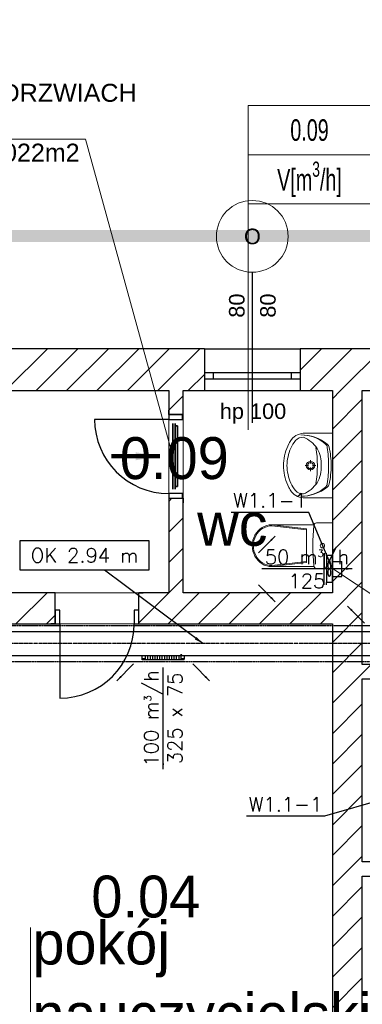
# Model space of a CAD drawing. Header units: millimetres. Extents: x -40063 to 512011, y 350190 to 687060.
# Tile 196 of 256: x 170177 to 173042, y 607027 to 615259. Entities that reach past the tile are written whole.
import ezdxf

# ---------------------------------------------------------------- set-up
doc = ezdxf.new("R2010")
doc.units = ezdxf.units.MM
doc.linetypes.add('DASHDOT', pattern=[1, 0.5, -0.25, 0, -0.25])
doc.linetypes.add('DASHED', pattern=[0.75, 0.5, -0.25])
doc.layers.get('0').update_dxf_attribs({"color": 8})
for name, color, linetype, lineweight in [('_IS_WM_OPIS', 7, 'Continuous', 9), ('FLUID-BILANSE', 150, 'Continuous', 18), ('FLUID-KK', 3, 'Continuous', 35), ('J_zakres opracowania', 226, 'DASHDOT', 30)]:
    doc.layers.add(name, color=color, linetype=linetype, lineweight=lineweight)
for name, color, linetype in [('Elementy Modelu - Strefy', 8, 'Continuous'), ('FLUID-KK-50-ARRGR', 7, 'Continuous'), ('FLUID-N1', 7, 'Continuous'), ('FLUID-N1-120-ARRGR', 7, 'Continuous'), ('FLUID-N1-120-INF', 7, 'Continuous'), ('FLUID-N1-INS', 7, 'Continuous'), ('FLUID-N1-SYM', 7, 'Continuous'), ('FLUID-W1.1', 7, 'Continuous'), ('FLUID-W1.1-120-ARRGR', 7, 'Continuous'), ('FLUID-W1.1-120-NUM', 7, 'Continuous'), ('J_opis pomieszczeń', 8, 'Continuous'), ('Konstrukcja - Ściany zew', 8, 'Continuous'), ('Wnętrze - Umeblowanie', 8, 'Continuous'), ('X_ref', 8, 'Continuous')]:
    doc.layers.add(name, color=color, linetype=linetype)
doc.styles.add('ARIAL', font='Arial', dxfattribs={"height": 1})
doc.styles.add('ARIAL NARROW', font='ARIALN.TTF', dxfattribs={"width": 0.8})
doc.styles.add('FDBES', font='simplex.shx')
doc.styles.add('GENERATED_STYLE_1', font='arial.ttf')
doc.styles.add('GENERATED_STYLE_2', font='txt')
doc.styles.get("Standard").update_dxf_attribs({"font": 'arial.ttf'})
doc.dimstyles.new('FDBES', dxfattribs={"dimscale": 50, "dimtxt": 4, "dimasz": 2.5, "dimexe": 0.8, "dimexo": 2, "dimgap": 1, "dimtad": 1, "dimdsep": 46, "dimtxsty": 'FDBES', "dimcen": 2.5, "dimclrd": 4, "dimclre": 5, "dimadec": 0, "dimazin": 0, "dimtfac": 1, "dimtmove": 0, "dimatfit": 3, "dimfxl": 1, "dimarcsym": 0})

# ---------------------------------------------------------------- blocks, each defined once
blk = doc.blocks.new('*U3010')
at = {"color": 0, "linetype": 'ByBlock', "lineweight": -2}
for p, q in [((270, 0, 20), (-270, 0, 20)), ((250, 0), (-250, 0)), ((250, 0, -20), (-250, 0, -20)), ((250, 0, -20), (250, 0)), ((270, 0), (250, 0)), ((-250, 0), (-270, 0)), ((-250, 0, -20), (-250, 0))]:
    blk.add_line(p, q, dxfattribs=at)
at = {"linetype": 'Continuous', "lineweight": -3}
for p, q in [((270, 0, 20), (-270, 0, 20)), ((-270, 0, 20), (270, 0, 20))]:
    blk.add_line(p, q, dxfattribs=at)
blk = doc.blocks.new('*U14433')
at = {"color": 5, "linetype": 'Continuous', "lineweight": -2}
for p, q in [((-2060, 100), (-2060, 98.1)), ((2060, 98.1), (2060, 100)), ((2060, -100), (2060, 0)), ((-2060, 0), (-2060, -100))]:
    blk.add_line(p, q, dxfattribs=at)
at = {"color": 0, "linetype": 'ByBlock', "lineweight": -2}
for p, q in [((155.9, 100), (-2060, 100)), ((2060, 100), (507.9, 100)), ((-1653.1, -100), (-2060, -100)), ((2060, -100), (-1443.1, -100))]:
    blk.add_line(p, q, dxfattribs=at)
at = {"layer": 'FLUID-N1-INS', "color": 5, "linetype": 'DASHED', "lineweight": -3}
for p, q in [((-2060, 150), (-2060, 100)), ((2060, 150), (-2060, 150)), ((-2060, 98.1), (-2060, 0)), ((2060, 100), (2060, 150)), ((2060, 0), (2060, 98.1)), ((-2060, -100), (-2060, -150)), ((2060, -150), (-2060, -150)), ((2060, -150), (2060, -100))]:
    blk.add_line(p, q, dxfattribs=at)
at = {"layer": 'FLUID-N1-SYM', "color": 5, "linetype": 'DASHDOT', "lineweight": -3}
blk.add_line((-2060, 0), (2060, 0), dxfattribs=at)
blk = doc.blocks.new('*U14637')
at = {"color": 0, "linetype": 'ByBlock', "lineweight": -2}
for p, q in [((-150, 0), (-176, 0)), ((-155, 4.2), (-144.5, 5)), ((-155, 0), (-155, 4.2)), ((-150, -28), (-150, 0)), ((150, 0), (-150, 0)), ((-130, 0), (-130, -28)), ((-110, 0), (-110, -28)), ((-50, 0), (-50, -28)), ((-30, 0), (-30, -28)), ((-10, 0), (-10, -28)), ((10, 0), (10, -28)), ((30, 0), (30, -28)), ((70, 0), (70, -28)), ((90, 0), (90, -28)), ((130, 0), (130, -28)), ((150, 0), (150, -28)), ((176, 0), (150, 0)), ((176, -28), (176, 0)), ((-176, 0), (-176, -28)), ((-176, -28), (-150, -28)), ((-176, -36.5), (-176, -28)), ((-176, -36.5), (-150, -36.5)), ((-150, -34.5), (-150, -28)), ((-150, -36.5), (-150, -34.5)), ((150, -34.5), (-150, -34.5)), ((-90, 0), (-90, -28)), ((-70, 0), (-70, -28)), ((50, 0), (50, -28)), ((110, 0), (110, -28)), ((150, -28), (176, -28)), ((150, -34.5), (150, -28)), ((150, -36.5), (150, -34.5)), ((150, -36.5), (176, -36.5)), ((176, -36.5), (176, -28))]:
    blk.add_line(p, q, dxfattribs=at)
blk = doc.blocks.new('*U11030')
at = {"color": 0, "linetype": 'ByBlock', "lineweight": -2}
for p, q in [((0, 112.5), (50, 112.5)), ((0, 112.5), (0, -112.5)), ((50, 132.5), (50, 112.5)), ((50, -112.5), (50, 112.5)), ((70, 132.5), (70, -132.5)), ((0, 62.5), (-80, 62.5)), ((0, -62.5), (-80, -62.5)), ((0, -112.5), (50, -112.5)), ((50, -112.5), (50, -132.5))]:
    blk.add_line(p, q, dxfattribs=at)
at = {"color": 6, "linetype": 'Continuous', "lineweight": -3}
for p in [(70, 132.5), (70, -132.5)]:
    blk.add_line(p, (70, 0), dxfattribs=at)
at = {"color": 6, "linetype": 'Continuous', "lineweight": -2}
for p, q in [((-80, 62.5), (-80, 61.3)), ((-80, 61.3), (-80, 0)), ((-80, 0), (-80, -61.3)), ((-80, -61.3), (-80, -62.5))]:
    blk.add_line(p, q, dxfattribs=at)
at = {"color": 6, "linetype": 'Continuous', "lineweight": -3}
for centre in [(25, 31.2), (25, -31.2)]:
    blk.add_ellipse(centre, major_axis=(0, 31.2), ratio=0.32, dxfattribs=at)
blk = doc.blocks.new('fdgdfg')
at = {"layer": 'Elementy Modelu - Strefy', "linetype": 'Continuous', "lineweight": 0}
for p, q in [((-172258.9, 455769.9), (-176718.8, 455769.9)), ((-172258.9, 454079.9), (-172258.9, 455769.9)), ((-172138.9, 454079.9), (-172138.9, 455769.9)), ((-172138.9, 455769.9), (-170890.3, 455769.9)), ((-170890.3, 455769.9), (-170890.3, 454079.9)), ((-176390.3, 454079.9), (-172258.9, 454079.9)), ((-170890.3, 454079.9), (-172138.9, 454079.9)), ((-173620.3, 453819.9), (-170890.3, 453819.9)), ((-170890.3, 453819.9), (-170890.3, 449009.9))]:
    blk.add_line(p, q, dxfattribs=at)
at = {"layer": 'Konstrukcja - Ściany zew', "linetype": 'Continuous'}
for p, q in [((-171560.3, 456759.7), (-171560.3, 455501.6)), ((-171960.3, 456119.9), (-173690.3, 456119.9)), ((-173622.8, 455769.9), (-173272.8, 456119.9)), ((-173368.2, 455769.9), (-173018.2, 456119.9)), ((-173113.6, 455769.9), (-172763.6, 456119.9)), ((-172859.1, 455769.9), (-172509.1, 456119.9)), ((-172604.5, 455769.9), (-172254.5, 456119.9)), ((-172350, 455769.9), (-172000, 456119.9)), ((-171960.3, 456119.9), (-171960.3, 455919.9)), ((-171960.3, 456119.9), (-171160.3, 456119.9)), ((-171160.3, 455941.3), (-170981.7, 456119.9)), ((-171160.3, 456119.9), (-171160.3, 455919.9)), ((-170110.3, 456119.9), (-171160.3, 456119.9)), ((-171077.2, 455769.9), (-170727.2, 456119.9)), ((-170822.6, 455769.9), (-170472.6, 456119.9)), ((-172095.4, 455769.9), (-171960.3, 455905)), ((-171960.3, 455919.9), (-171960.3, 455869.9)), ((-171885.3, 455919.9), (-171960.3, 455919.9)), ((-171960.3, 455919.9), (-171960.3, 455869.9)), ((-171960.3, 455869.9), (-171960.3, 455769.9)), ((-171960.3, 455869.9), (-171885.3, 455869.9)), ((-171885.3, 455869.9), (-171885.3, 455919.9)), ((-171235.3, 455919.9), (-171885.3, 455919.9)), ((-171885.3, 455869.9), (-171235.3, 455869.9)), ((-171160.3, 455919.9), (-171235.3, 455919.9)), ((-171235.3, 455919.9), (-171235.3, 455869.9)), ((-171235.3, 455869.9), (-171160.3, 455869.9)), ((-171160.3, 455919.9), (-171160.3, 455869.9)), ((-171160.3, 455919.9), (-171160.3, 455869.9)), ((-171160.3, 455869.9), (-171160.3, 455769.9)), ((-173690.3, 455769.9), (-172258.9, 455769.9)), ((-172258.9, 455769.9), (-172258.9, 455569.9)), ((-172138.9, 455769.9), (-171960.3, 455769.9)), ((-172138.9, 455569.9), (-172138.9, 455769.9)), ((-171960.3, 455769.9), (-171160.3, 455769.9)), ((-171160.3, 455769.9), (-170890.3, 455769.9)), ((-170890.3, 455702.2), (-170822.6, 455769.9)), ((-170890.3, 455769.9), (-170890.3, 454079.9)), ((-170640.3, 455769.9), (-170110.3, 455769.9)), ((-170640.3, 453479.9), (-170640.3, 455769.9)), ((-172258.9, 455606.3), (-172140, 455725.2)), ((-170890.3, 455447.7), (-170640.3, 455697.7)), ((-172258.9, 455569.9), (-172258.9, 455606.9)), ((-172258.9, 455569.9), (-172258.9, 455606.9)), ((-172138.9, 455569.9), (-172138.9, 455606.9)), ((-172138.9, 455569.9), (-172138.9, 455606.9)), ((-172258.9, 455529.9), (-172878.9, 455529.9)), ((-172258.9, 455569.9), (-172143.9, 455569.9)), ((-172258.9, 455569.9), (-172258.9, 455529.9)), ((-172143.9, 455569.9), (-172258.9, 455569.9)), ((-172258.9, 455569.9), (-172143.9, 455569.9)), ((-172258.9, 455529.9), (-172143.9, 455529.9)), ((-172143.9, 455569.9), (-172138.9, 455569.9)), ((-172143.9, 455529.9), (-172143.9, 455569.9)), ((-172143.9, 455569.9), (-172138.9, 455569.9)), ((-170890.3, 455193.1), (-170640.3, 455443.1)), ((-170890.3, 454938.6), (-170640.3, 455188.6)), ((-172143.9, 454909.9), (-172258.9, 454909.9)), ((-172258.9, 454909.9), (-172258.9, 454869.9)), ((-172258.9, 454842.7), (-172231.7, 454869.9)), ((-172258.9, 454869.9), (-172258.9, 454832.9)), ((-172258.9, 454869.9), (-172143.9, 454869.9)), ((-172258.9, 454869.9), (-172258.9, 454079.9)), ((-172258.9, 454869.9), (-172143.9, 454869.9)), ((-172258.9, 454869.9), (-172143.9, 454869.9)), ((-172258.9, 454869.9), (-172258.9, 454832.9)), ((-172143.9, 454869.9), (-172143.9, 454909.9)), ((-172143.9, 454869.9), (-172138.9, 454869.9)), ((-172143.9, 454869.9), (-172138.9, 454869.9)), ((-172138.9, 454869.9), (-172138.9, 454832.9)), ((-172138.9, 454079.9), (-172138.9, 454869.9)), ((-172138.9, 454869.9), (-172138.9, 454832.9)), ((-170890.3, 454684), (-170640.3, 454934)), ((-172258.9, 454588.1), (-172138.9, 454708.1)), ((-170890.3, 454429.4), (-170640.3, 454679.4)), ((-172258.9, 454333.6), (-172138.9, 454453.6)), ((-170890.3, 454174.9), (-170640.3, 454424.9)), ((-172258, 454079.9), (-172138.9, 454199)), ((-170890.3, 453920.3), (-170640.3, 454170.3)), ((-173208.9, 454079.9), (-174368.9, 454079.9)), ((-173536.3, 453819.9), (-173276.3, 454079.9)), ((-173208.9, 454079.9), (-173245.9, 454079.9)), ((-173208.9, 454079.9), (-173245.9, 454079.9)), ((-173208.9, 453934.9), (-173208.9, 454079.9)), ((-173208.9, 453934.9), (-173208.9, 454079.9)), ((-172508.9, 453829), (-172258, 454079.9)), ((-172508.9, 454079.9), (-172471.9, 454079.9)), ((-172508.9, 453934.9), (-172508.9, 454079.9)), ((-172258.9, 454079.9), (-172508.9, 454079.9)), ((-172508.9, 453934.9), (-172508.9, 454079.9)), ((-172508.9, 454079.9), (-172471.9, 454079.9)), ((-172263.5, 453819.9), (-172003.5, 454079.9)), ((-170890.3, 454079.9), (-172138.9, 454079.9)), ((-172008.9, 453819.9), (-171748.9, 454079.9)), ((-171754.4, 453819.9), (-171494.4, 454079.9)), ((-171499.8, 453819.9), (-171239.8, 454079.9)), ((-171245.3, 453819.9), (-170985.3, 454079.9)), ((-173281.7, 453819.9), (-173208.9, 453892.7)), ((-173208.9, 453819.9), (-173208.9, 453934.9)), ((-173168.9, 453934.9), (-173208.9, 453934.9)), ((-173208.9, 453934.9), (-173208.9, 453819.9)), ((-173208.9, 453819.9), (-173208.9, 453934.9)), ((-173168.9, 453819.9), (-173168.9, 453934.9)), ((-172508.9, 453934.9), (-172548.9, 453934.9)), ((-172548.9, 453934.9), (-172548.9, 453819.9)), ((-172508.9, 453819.9), (-172508.9, 453934.9)), ((-172508.9, 453819.9), (-172508.9, 453934.9)), ((-172508.9, 453819.9), (-172508.9, 453934.9)), ((-170990.7, 453819.9), (-170890.3, 453920.3)), ((-170890.3, 453665.8), (-170640.3, 453915.8)), ((-173620.3, 453819.9), (-173208.9, 453819.9)), ((-173208.9, 453819.9), (-173245.9, 453819.9)), ((-173208.9, 453819.9), (-173245.9, 453819.9)), ((-173208.9, 453819.9), (-173168.9, 453819.9)), ((-173168.9, 453819.9), (-173168.9, 453199.9)), ((-172548.9, 453819.9), (-172508.9, 453819.9)), ((-172508.9, 453819.9), (-172471.9, 453819.9)), ((-172508.9, 453819.9), (-170890.3, 453819.9)), ((-172508.9, 453819.9), (-172471.9, 453819.9)), ((-170890.3, 453819.9), (-170890.3, 449009.9)), ((-170890.3, 453411.2), (-170640.3, 453661.2)), ((-170640.3, 453406.6), (-170567, 453479.9)), ((-168278.6, 453479.9), (-170640.3, 453479.9)), ((-170890.3, 453156.6), (-170640.3, 453406.6)), ((-170640.3, 451829.9), (-170640.3, 453359.9)), ((-170640.3, 453359.9), (-170260.3, 453359.9)), ((-170890.3, 452902.1), (-170640.3, 453152.1)), ((-170890.3, 452647.5), (-170640.3, 452897.5)), ((-170890.3, 452393), (-170640.3, 452643)), ((-170890.3, 452138.4), (-170640.3, 452388.4)), ((-170890.3, 451883.9), (-170640.3, 452133.9)), ((-170890.3, 451629.3), (-170640.3, 451879.3)), ((-170260.3, 451829.9), (-170640.3, 451829.9)), ((-170640.3, 449009.9), (-170640.3, 451709.9)), ((-170640.3, 451709.9), (-168278.6, 451709.9)), ((-170890.3, 451374.7), (-170640.3, 451624.7)), ((-170890.3, 451120.2), (-170640.3, 451370.2)), ((-170890.3, 450865.6), (-170640.3, 451115.6)), ((-170890.3, 450611.1), (-170640.3, 450861.1))]:
    blk.add_line(p, q, dxfattribs=at)
at = {"layer": 'Konstrukcja - Ściany zew', "color": 251, "linetype": 'Continuous', "lineweight": 13}
for start, end in [(0, 180), (180, 0)]:
    blk.add_arc((-171560.3, 457059.7), 300, start, end, dxfattribs=at)
at = {"layer": 'Konstrukcja - Ściany zew', "linetype": 'Continuous'}
for centre, start, end in [((-172258.9, 455529.9), 180, 270), ((-173168.9, 453819.9), 270, 0)]:
    blk.add_arc(centre, 620, start, end, dxfattribs=at)
at = {"layer": 'Wnętrze - Umeblowanie', "color": 252, "linetype": 'Continuous', "lineweight": 5}
for p, q in [((-170890.3, 455413.4), (-171118.7, 455413.4)), ((-170890.3, 455413.4), (-170890.3, 454873.4)), ((-171073.6, 455160.2), (-171073.6, 455189)), ((-170890.3, 455058.4), (-170890.3, 455228.5)), ((-171090.3, 455143.5), (-171119.1, 455143.5)), ((-171073.6, 455098.1), (-171073.6, 455126.9)), ((-171028.1, 455143.5), (-171056.9, 455143.5)), ((-170890.3, 454873.4), (-171118.7, 454873.4))]:
    blk.add_line(p, q, dxfattribs=at)
at = {"layer": 'Wnętrze - Umeblowanie', "color": 7, "linetype": 'Continuous', "lineweight": 5}
for p, q in [((-171044.1, 454648.9), (-171397, 454648.9)), ((-171396.5, 454648.9), (-171106, 454614.8)), ((-171396.5, 454640), (-171106, 454605.9)), ((-171106, 454473.9), (-171106, 454614.8)), ((-170890.3, 454663.9), (-171022.7, 454663.9)), ((-170890.3, 454663.9), (-170890.3, 454283.9)), ((-171106, 454473.9), (-171106, 454333)), ((-171043.8, 454299), (-171397, 454299)), ((-171396.5, 454307.9), (-171106, 454342)), ((-171396.5, 454299), (-171106, 454333)), ((-170890.3, 454283.9), (-171022.7, 454283.9))]:
    blk.add_line(p, q, dxfattribs=at)
at = {"layer": 'Wnętrze - Umeblowanie', "color": 252, "linetype": 'Continuous', "lineweight": 5}
for radius in [35, 25]:
    blk.add_circle((-171073.6, 455143.5), radius, dxfattribs=at)
for centre, radius, start, end in [((-170972.9, 455166.9), 293, 140.71494, 170.00224), ((-171065.7, 455229.2), 212.8, 141.31519, 152.84286), ((-171124.6, 455276.2), 137.4, 87.54482, 141.25458), ((-171138.4, 455299.5), 80.9, 86.06939, 139.19839), ((-171150.1, 455094.4), 305.1, 48.52449, 90.67671), ((-171148.4, 455060), 339.6, 50.66478, 90.90725), ((-171221.3, 455156.3), 240.7, 32.84422, 68.44807), ((-170856.6, 455129.8), 444.2, 153.7403, 175.79476), ((-172001, 455143.5), 984.9, 351.17957, 8.82655), ((-171225.2, 455162.8), 240.6, 355.39402, 31.05606), ((-170977.9, 455289.3), 45, 7.83045, 48.52449), ((-172076.4, 455138.3), 1153.8, 0.24498, 7.83045), ((-170961.6, 455287.8), 45, 12.69402, 50.66478), ((-171577.1, 455149.2), 675.9, 359.48972, 12.69402), ((-170953.6, 455143.4), 316.7, 166.43339, 193.56661), ((-171030.3, 455143.4), 270, 175.98758, 184.01241), ((-170856.6, 455157.1), 444.2, 184.20524, 206.2597), ((-171225.2, 455124.1), 240.6, 328.94394, 4.60598), ((-172076.3, 455149.9), 1153.8, 352.09208, 359.67755), ((-171577.1, 455138.3), 675.9, 347.2285, 0.43281), ((-170972.9, 455120), 293, 189.99776, 219.28506), ((-171065.7, 455057.7), 212.8, 207.15714, 218.68481), ((-171148.3, 455227), 339.6, 269.01528, 309.25775), ((-171150.1, 455192.5), 305.1, 269.24582, 311.39803), ((-171221.3, 455130.5), 240.7, 291.55193, 327.15578), ((-170978.1, 454997.4), 45, 311.39803, 352.09208), ((-170961.8, 454998.9), 45, 309.25775, 347.2285), ((-171124.6, 455010.7), 137.4, 218.74542, 272.45518), ((-171138.4, 454987.4), 80.9, 220.80161, 273.93061)]:
    blk.add_arc(centre, radius, start, end, dxfattribs=at)
at = {"layer": 'Wnętrze - Umeblowanie', "color": 7, "linetype": 'Continuous', "lineweight": 5}
for centre, major_axis, ratio, start_param, end_param in [((-171397, 454473.9), (0, 174.9), 0.933096, 0, 3.141593), ((-171396.5, 454473.9), (0, 166), 0.93174, 0, 3.141593), ((-169410.5, 454473.9), (-1643.4, 0), 0.989247, 6.178217, 6.388032), ((-171022.7, 454641.9), (-22.3, 0), 0.989247, 4.712389, 6.173785), ((-171022.7, 454306), (-22.3, 0), 0.989247, 0.100415, 1.570796)]:
    blk.add_ellipse(centre, major_axis=major_axis, ratio=ratio, start_param=start_param, end_param=end_param, dxfattribs=at)
blk.add_ellipse((-170973.8, 454473.9), major_axis=(-18.7, 0), ratio=0.989247, dxfattribs=at)
at = {"layer": 'Elementy Modelu - Strefy', "lineweight": 13, "style": 'GENERATED_STYLE_2'}
for s, p in [('0.09', (-172667.7, 455031)), ('0.04', (-172906.5, 451365.7))]:
    blk.add_text(s, height=350, dxfattribs=at).set_placement(p)
at = {"layer": 'J_opis pomieszczeń', "linetype": 'Continuous', "style": 'GENERATED_STYLE_2'}
for s, height, p in [('wc', 359.99, (-172021.3, 454472.9)), ('pokój', 359.99, (-173398.5, 450973)), ('nauczycielski', 359.986, (-173398.5, 450373))]:
    blk.add_text(s, height=height, dxfattribs=at).set_placement(p)
at = {"layer": 'Konstrukcja - Ściany zew', "char_height": 130, "attachment_point": 7, "style": 'GENERATED_STYLE_1'}
for s, insert in [('{O}', (-171629.8, 456992.6)), ('{hp 100}', (-171831.8, 455493.9))]:
    blk.add_mtext(s, dxfattribs=dict(at, insert=insert))
at = {"layer": 'Konstrukcja - Ściany zew', "char_height": 130, "attachment_point": 7, "rotation": 90, "style": 'GENERATED_STYLE_1'}
for insert in [(-171623.1, 456379.8), (-171363.1, 456379.8)]:
    blk.add_mtext('{80}', dxfattribs=dict(at, insert=insert))
blk = doc.blocks.new('*U3011')
at = {"insert": (-200, 0), "char_height": 50, "attachment_point": 5, "style": 'FDBES'}
blk.add_mtext('\\P ', dxfattribs=at)
blk.add_leader([(0, 0), (-400, 0)], dimstyle='FDBES', override={"dimscale": 80, "dimtxt": 2.5, "dimasz": 2.5, "dimgap": 0.625, "dimtad": 1, "dimtxsty": 'Standard', "dimclrd": 256, "dimlwd": 65534})
blk = doc.blocks.new('*U7055')
at = {"color": 7}
blk.add_leader([(141.4, -141.4), (0, 0)], dimstyle='FDBES', override={"dimscale": 20, "dimclrd": 7}, dxfattribs=at)
blk = doc.blocks.new('*U7148')
at = {"color": 7, "insert": (-0.1, -425.7), "char_height": 120, "attachment_point": 5, "rotation": 89.98651, "style": 'FDBES'}
blk.add_mtext('100 m{\\A2;\\H0.5x;3}/h\\P325 x 75', dxfattribs=at)
at = {"color": 7}
blk.add_leader([(-0.2, -851.4), (0, 0)], dimstyle='FDBES', override={"dimscale": 20, "dimclrd": 7}, dxfattribs=at)
blk = doc.blocks.new('*U7149')
at = {"color": 7}
blk.add_leader([(141.4, -141.5), (0, 0)], dimstyle='FDBES', override={"dimscale": 20, "dimclrd": 7}, dxfattribs=at)
blk = doc.blocks.new('*U7150')
at = {"color": 7}
blk.add_leader([(-141.5, -141.4), (0, 0)], dimstyle='FDBES', override={"dimscale": 20, "dimclrd": 7}, dxfattribs=at)
blk = doc.blocks.new('*U10985')
at = {"color": 7, "insert": (-377.1, 0), "char_height": 120, "attachment_point": 5, "rotation": 180, "style": 'FDBES'}
blk.add_mtext('50 m{\\A2;\\H0.5x;3}/h\\P125', dxfattribs=at)
at = {"color": 7}
blk.add_leader([(-754.3, 0), (0, 0)], dimstyle='FDBES', override={"dimscale": 20, "dimclrd": 7}, dxfattribs=at)
blk = doc.blocks.new('*U10986')
at = {"color": 7}
blk.add_leader([(-141.4, -141.4), (0, 0)], dimstyle='FDBES', override={"dimscale": 20, "dimclrd": 7}, dxfattribs=at)
blk = doc.blocks.new('*U10987')
at = {"color": 7}
blk.add_leader([(-141.4, 141.4), (0, 0)], dimstyle='FDBES', override={"dimscale": 20, "dimclrd": 7}, dxfattribs=at)
blk = doc.blocks.new('*U14365')
at = {"color": 7, "lineweight": -2}
blk.add_lwpolyline([(-1527.3, 860.2), (-450.8, 860.2), (-450.8, 612.2), (-1527.3, 612.2)], close=True, dxfattribs=at)
at = {"color": 7, "insert": (-989, 736.2), "char_height": 120, "attachment_point": 5, "line_spacing_factor": 1.1, "style": 'FDBES'}
blk.add_mtext('OK 2.94 m', dxfattribs=at)
at = {"color": 7}
blk.add_leader([(0, 0), (-822.5, 612.2)], dimstyle='FDBES', override={"dimscale": 30, "dimclrd": 7, "dimclre": 7}, dxfattribs=at)
blk = doc.blocks.new('*U16549')
at = {"color": 7}
blk.add_line((-197.2, 472.6), (-847.5, 472.6), dxfattribs=at)
at = {"color": 7, "insert": (-522.4, 472.6), "char_height": 120, "attachment_point": 5, "style": 'FDBES'}
blk.add_mtext('W1.1-1\\P ', dxfattribs=at)
at = {"color": 7}
blk.add_leader([(0, 0), (-197.2, 472.6)], dimstyle='FDBES', override={"dimscale": 30, "dimclrd": 7, "dimclre": 7}, dxfattribs=at)
blk = doc.blocks.new('*U16550')
at = {"color": 7}
blk.add_line((-817.2, -237.5), (-1467.5, -237.5), dxfattribs=at)
at = {"color": 7, "insert": (-1142.3, -237.5), "char_height": 120, "attachment_point": 5, "style": 'FDBES'}
blk.add_mtext('W1.1-1\\P ', dxfattribs=at)
at = {"color": 7}
blk.add_leader([(0, 0), (-817.2, -237.5)], dimstyle='FDBES', override={"dimscale": 30, "dimclrd": 7, "dimclre": 7}, dxfattribs=at)

msp = doc.modelspace()

# ---------------------------------------------------------------- linework, layer by layer
at = {"layer": '_IS_WM_OPIS', "color": 6}
msp.add_lwpolyline([(168497.73897, 614259.13182), (170728.68782, 614259.13182)], dxfattribs=at)
at = {"layer": '_IS_WM_OPIS', "color": 7}
for points in [[(170728.68782, 614259.13182), (171456.86604, 611608.8687)], [(178827.00699, 606676.32676), (172792.3447, 610671.5303)]]:
    msp.add_lwpolyline(points, dxfattribs=at)
at = {"layer": 'FLUID-BILANSE'}
for p, q in [((172087.59794, 611830.65174), (172087.59794, 614540.01965)), ((170268.5384, 607670.82218), (170268.5384, 603671.45427))]:
    msp.add_line(p, q, dxfattribs=at)
for points in [[(172087.59794, 614129.44685), (172087.59794, 614540.01965), (173226.1385, 614540.01965), (173226.1385, 614129.44685)], [(172087.59794, 613718.87405), (172087.59794, 614129.44685), (173226.1385, 614129.44685), (173226.1385, 613718.87405)]]:
    msp.add_lwpolyline(points, close=True, dxfattribs=at)
at = {"layer": 'J_zakres opracowania', "ltscale": 1000, "const_width": 100}
msp.add_lwpolyline([(145238.97833, 603150.87452), (179698.13773, 603150.87452), (179698.13773, 613450.86815), (168198.34775, 613450.86815), (168198.34775, 623228.22314), (179787.48799, 623228.22314), (179787.48799, 655328.15213), (172267.92013, 655328.15213), (172267.92013, 661215.50192), (178887.83809, 661215.50192), (178887.83809, 667165.49127), (169238.45678, 667165.49127), (169238.45678, 670965.36364), (139342.26689, 670965.36364), (139342.26689, 660371.72463), (168578.26628, 660371.72463), (168578.26628, 636879.36656), (155218.96566, 636879.36656), (155218.96566, 616919.40233), (145238.97833, 616919.40233), (145238.97833, 603150.87452)], dxfattribs=at)

# ---------------------------------------------------------------- block references
at = {"layer": 'FLUID-KK', "linetype": 'Continuous', "extrusion": (-1, 4.71489e-15, 6.12323e-17), "xscale": 1.016, "yscale": 1.016, "zscale": 1.016, "rotation": 360}
msp.add_blockref('*U3010', (-611608.8687, 0, -171477.18604), dxfattribs=at)
at = {"layer": 'FLUID-KK-50-ARRGR', "xscale": 1.016, "yscale": 1.016, "zscale": 1.016, "rotation": 359.9999999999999}
msp.add_blockref('*U3011', (171350.18604, 611608.8687), dxfattribs=at)
at = {"layer": 'FLUID-N1', "color": 5, "linetype": 'Continuous', "rotation": 179.9932552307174}
msp.add_blockref('*U14433', (171709.03922, 610043.80142, 2935), dxfattribs=at)
at = {"layer": 'FLUID-N1', "color": 5, "linetype": 'Continuous', "extrusion": (8.11486e-16, 6.11368e-17, -1), "rotation": 0.006744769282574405}
msp.add_blockref('*U14637', (-171377.12227, 609943.84049, -2935), dxfattribs=at)
at = {"layer": 'FLUID-N1-120-ARRGR'}
for name, p, rotation in [('*U7055', (173060.44344, 610214.35301, 2960), 179.9932552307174), ('*U7150', (171130.40327, 609873.15885, 2910), 0.006744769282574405), ('*U7149', (171623.82462, 609873.10077, 2910), 0.006744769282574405), ('*U7148', (171377.11049, 609843.84049, 2910), 0.006744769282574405)]:
    msp.add_blockref(name, p, dxfattribs=dict(at, rotation=rotation))
at = {"layer": 'FLUID-N1-120-INF', "linetype": 'ByBlock'}
msp.add_blockref('*U14365', (171709.03922, 610043.80142, 2935), dxfattribs=at)
at = {"layer": 'FLUID-W1.1', "color": 6, "linetype": 'Continuous', "rotation": 180}
msp.add_blockref('*U11030', (172792.37923, 610667.35363, 2600), dxfattribs=at)
at = {"layer": 'FLUID-W1.1-120-ARRGR', "rotation": 180}
for name, p in [('*U10986', (172173.0899, 610800.56431, 2600)), ('*U10985', (172202.37923, 610667.35363, 2600)), ('*U10987', (172173.0899, 610534.14295, 2600))]:
    msp.add_blockref(name, p, dxfattribs=at)
at = {"layer": 'FLUID-W1.1-120-NUM', "linetype": 'ByBlock'}
for name, p in [('*U16549', (172792.37923, 610667.35363, 2600)), ('*U16550', (173542.3447, 608837.46891, 2600))]:
    msp.add_blockref(name, p, dxfattribs=at)
at = {"layer": 'X_ref'}
msp.add_blockref('fdgdfg', (343682.59614, 156387.58931), dxfattribs=at)

# ---------------------------------------------------------------- texts
at = {"layer": '_IS_WM_OPIS', "color": 7, "insert": (168559.36533, 614722.47052), "char_height": 150, "width": 2605.2948608, "attachment_point": 1, "rotation": 0.000000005, "style": 'ARIAL'}
msp.add_mtext('PODCIECIE W DRZWIACH \\PPOW. CZYNNA WYMAGANA 0,022m2\\PV = 50 m³/h', dxfattribs=at)
at = {"layer": 'FLUID-BILANSE', "char_height": 180, "width": 1026.432, "attachment_point": 5, "style": 'ARIAL NARROW'}
for s, insert in [('0.09', (172600.81394, 614334.73325)), ('\\A1;V[m\\H0.7x;\\S3^ ;\\H1.4286x;/h]', (172600.81394, 613924.16045))]:
    msp.add_mtext(s, dxfattribs=dict(at, insert=insert))

doc.saveas('drawing.dxf')
